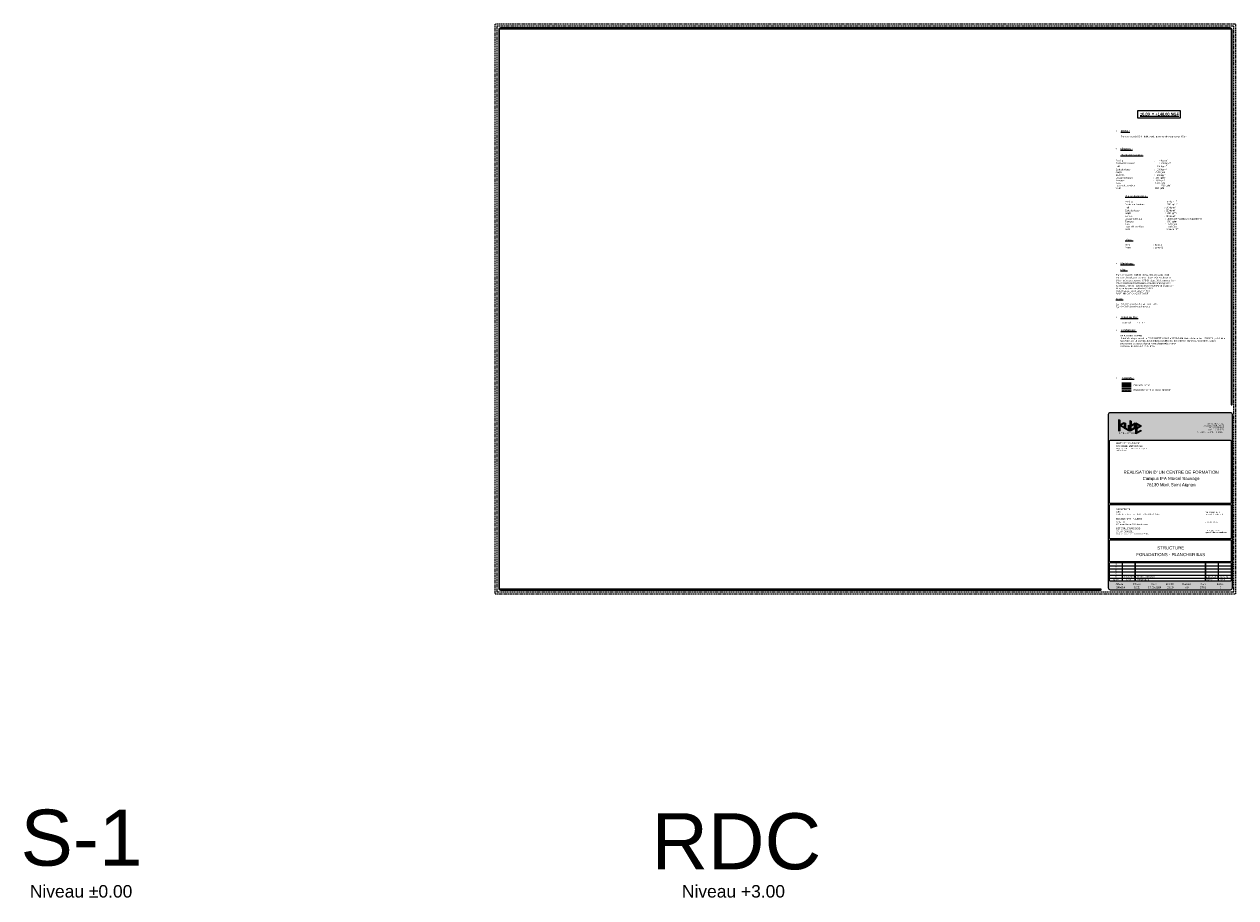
# Model space of a CAD drawing. Header units: millimetres. Extents: x -6159 to 201309, y -25780 to 10326.
# Tile 51 of 128: x 22463 to 41908, y -3847 to 10172. Entities that reach past the tile are written whole.
import ezdxf

# ---------------------------------------------------------------- set-up
doc = ezdxf.new("R2010")
doc.units = ezdxf.units.MM
doc.linetypes.add('Caché', pattern=[9.525, 6.35, -3.175])
doc.layers.get('DEFPOINTS').update_dxf_attribs({"color": 251})
doc.layers.add('K_2_C - Trait de construction', color=52, linetype='Continuous', lineweight=9, plot=False, transparency=0.5)
for name, color, linetype, lineweight in [('S-Kube-Hachure-Impact', 4, 'Caché', 20), ('S-Kube-Structure impact', 4, 'Caché', 30), ('S-Kube-Stucture coupée', 1, 'Continuous', 50), ('U-Kube-Cartouche', 7, 'Continuous', 20)]:
    doc.layers.add(name, color=color, linetype=linetype, lineweight=lineweight)
doc.layers.add('S-Kube-Pochage coupé', color=252, linetype='Continuous', transparency=0.5)
doc.styles.add('Arial', font='arial.ttf')

msp = doc.modelspace()

# ---------------------------------------------------------------- hatches: boundary and pattern name
at = {"layer": 'S-Kube-Hachure-Impact'}
h = msp.add_hatch(dxfattribs=at)
h.set_pattern_fill('DOTS', color=256, scale=6, style=0)
h.set_pattern_definition([(0, (30102.062, -1910.489), (4.7625, 9.525), [0, -9.525])])
h.paths.add_polyline_path([(40228.831, 4321.198), (40078.831, 4321.198), (40078.831, 4281.198), (40228.831, 4281.198)])
at = {"layer": 'S-Kube-Pochage coupé'}
h = msp.add_hatch(color=256, dxfattribs=at)
h.dxf.hatch_style = 1
h.paths.add_polyline_path([(40078.831, 4401.198), (40078.831, 4361.198), (40228.831, 4361.198), (40228.831, 4401.198)])
at = {"layer": 'U-Kube-Cartouche'}
h = msp.add_hatch(color=253, dxfattribs=at)
h.dxf.hatch_style = 1
edge = h.paths.add_edge_path()
edge.add_line((41847.835, 4069.258), (41847.835, 10081.758))
edge.add_arc((41817.835, 10081.758), 30, 0, 90)
edge.add_line((41817.835, 10111.758), (30107.835, 10111.758))
edge.add_arc((30107.835, 10081.758), 30, 90, 180)
edge.add_line((30077.835, 10081.758), (30077.835, 1121.758))
edge.add_arc((30107.835, 1121.758), 30, 180, 270)
edge.add_line((30107.835, 1091.758), (39740.335, 1091.758))
edge.add_arc((39740.335, 1099.258), 7.5, 270, 450)
edge.add_line((39740.335, 1106.758), (30107.835, 1106.758))
edge.add_arc((30107.835, 1121.758), 15, 180, 270, ccw=False)
edge.add_line((30092.835, 1121.758), (30092.835, 10081.758))
edge.add_arc((30107.835, 10081.758), 15, 90, 180, ccw=False)
edge.add_line((30107.835, 10096.758), (41817.835, 10096.758))
edge.add_arc((41817.835, 10081.758), 15, 0, 90, ccw=False)
edge.add_line((41832.835, 10081.758), (41832.835, 4069.258))
edge.add_arc((41840.335, 4069.258), 7.5, 180, 360)
h = msp.add_hatch(color=253, dxfattribs=at)
h.dxf.hatch_style = 1
h.paths.add_polyline_path([(39897.835, 3941.758, 0.414213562), (39867.835, 3911.758), (39867.835, 1121.758, 0.414213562), (39897.835, 1091.758), (41817.835, 1091.758, 0.414213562), (41847.835, 1121.758), (41847.835, 3911.758, 0.414213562), (41817.835, 3941.758)])
h.paths.add_polyline_path([(41817.835, 3496.758, -0.414213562), (41832.835, 3481.758), (41832.835, 2493.797, -0.414213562), (41817.835, 2478.797), (39897.835, 2478.797, -0.414213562), (39882.835, 2493.797), (39882.835, 3481.758, -0.414213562), (39897.835, 3496.758)], flags=16)
h.paths.add_polyline_path([(41817.835, 2463.797, -0.414213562), (41832.835, 2448.797), (41832.835, 1929.672, -0.414213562), (41817.835, 1914.672), (39897.835, 1914.672, -0.414213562), (39882.835, 1929.672), (39882.835, 2448.797, -0.414213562), (39897.835, 2463.797)], flags=16)
h.paths.add_polyline_path([(41817.835, 1899.672, -0.414213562), (41832.835, 1884.672), (41832.835, 1561.758, -0.414213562), (41817.835, 1546.758), (39897.835, 1546.758, -0.414213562), (39882.835, 1561.758), (39882.835, 1884.672, -0.414213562), (39897.835, 1899.672)], flags=16)
h.paths.add_polyline_path([(40290.335, 1531.758), (40290.335, 1231.758), (40090.335, 1231.758), (40090.335, 1531.758)], flags=16)
h.paths.add_polyline_path([(40082.835, 1531.758), (40082.835, 1231.758), (39897.835, 1231.758, -0.414213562), (39882.835, 1246.758), (39882.835, 1516.758, -0.414213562), (39897.835, 1531.758)], flags=16)
h.paths.add_polyline_path([(40297.835, 1531.758), (41417.835, 1531.758), (41417.835, 1231.758), (40297.835, 1231.758)], flags=16)
h.paths.add_polyline_path([(41425.335, 1531.758), (41625.335, 1531.758), (41625.335, 1231.758), (41425.335, 1231.758)], flags=16)
h.paths.add_polyline_path([(41632.835, 1531.758), (41817.835, 1531.758, -0.414213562), (41832.835, 1516.758), (41832.835, 1246.758, -0.414213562), (41817.835, 1231.758), (41632.835, 1231.758)], flags=16)
h = msp.add_hatch(color=256, dxfattribs=at)
h.dxf.hatch_style = 1
h.paths.add_polyline_path([(40110.503, 3692.79), (40110.503, 3707.735), (40061.427, 3735.917), (40110.503, 3764.099), (40110.503, 3779.044), (40045.703, 3741.832), (40045.703, 3819.929), (40032.743, 3827.372), (40032.743, 3640.966), (40045.703, 3648.409), (40045.703, 3730.002)])
h = msp.add_hatch(color=256, dxfattribs=at)
h.dxf.hatch_style = 1
h.paths.add_polyline_path([(40201.223, 3640.693), (40201.223, 3730.62), (40188.263, 3738.062), (40188.263, 3663.08), (40136.423, 3692.85), (40136.423, 3767.832), (40123.463, 3775.275), (40123.463, 3685.347)])
h = msp.add_hatch(color=256, dxfattribs=at)
h.dxf.hatch_style = 1
h.paths.add_polyline_path([(40291.943, 3686.554), (40291.943, 3774.87), (40227.143, 3737.658), (40227.143, 3803.858), (40214.183, 3811.3), (40214.183, 3641.9)])
h.paths.add_polyline_path([(40227.143, 3664.287), (40227.143, 3722.713), (40278.983, 3752.483), (40278.983, 3694.057)], flags=16)
h = msp.add_hatch(color=256, dxfattribs=at)
h.dxf.hatch_style = 1
h.paths.add_polyline_path([(40317.863, 3679.306), (40382.663, 3716.518), (40382.663, 3729.493), (40304.903, 3774.148), (40304.903, 3596.784), (40382.663, 3641.439), (40382.663, 3656.384), (40317.863, 3619.172)])
h.paths.add_polyline_path([(40317.863, 3694.251), (40317.863, 3751.761), (40367.936, 3723.006)], flags=16)

# ---------------------------------------------------------------- linework, layer by layer
at = {"layer": 'DEFPOINTS'}
for p, q in [((39882.835, 1481.758), (40082.835, 1481.758)), ((39882.835, 1431.758), (40082.835, 1431.758)), ((39882.835, 1381.758), (40082.835, 1381.758)), ((40090.335, 1481.758), (40290.335, 1481.758)), ((40090.335, 1431.758), (40290.335, 1431.758)), ((40090.335, 1381.758), (40290.335, 1381.758)), ((40297.835, 1481.758), (41417.835, 1481.758)), ((40297.835, 1431.758), (41417.835, 1431.758)), ((40297.835, 1381.758), (41417.835, 1381.758)), ((41425.335, 1481.758), (41625.335, 1481.758)), ((41425.335, 1431.758), (41625.335, 1431.758)), ((41425.335, 1381.758), (41625.335, 1381.758)), ((41632.835, 1481.758), (41832.835, 1481.758)), ((41632.835, 1431.758), (41832.835, 1431.758)), ((41632.835, 1381.758), (41832.835, 1381.758)), ((39882.835, 1331.758), (40082.835, 1331.758)), ((39882.835, 1281.758), (40082.835, 1281.758)), ((40090.335, 1331.758), (40290.335, 1331.758)), ((40090.335, 1281.758), (40290.335, 1281.758)), ((40297.835, 1331.758), (41417.835, 1331.758)), ((40297.835, 1281.758), (41417.835, 1281.758)), ((41425.335, 1331.758), (41625.335, 1331.758)), ((41425.335, 1281.758), (41625.335, 1281.758)), ((41632.835, 1331.758), (41832.835, 1331.758)), ((41632.835, 1281.758), (41832.835, 1281.758))]:
    msp.add_line(p, q, dxfattribs=at)
at = {"layer": 'DEFPOINTS', "linetype": 'Caché', "ltscale": 3, "flags": 128}
for points in [[(41907.835, 1031.758), (41907.835, 10171.758), (30017.835, 10171.758), (30017.835, 1031.758)], [(41877.835, 1061.758), (41877.835, 10141.758), (30047.835, 10141.758), (30047.835, 1061.758)]]:
    msp.add_lwpolyline(points, close=True, dxfattribs=at)
at = {"layer": 'DEFPOINTS'}
for points in [[(41847.835, 4069.258), (41847.835, 10081.758, 0.414213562), (41817.835, 10111.758), (30107.835, 10111.758, 0.414213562), (30077.835, 10081.758), (30077.835, 1121.758, 0.414213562), (30107.835, 1091.758), (39740.335, 1091.758, 1), (39740.335, 1106.758), (30107.835, 1106.758), (30107.835, 1106.758, -0.414213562), (30092.835, 1121.758), (30092.835, 10081.758, -0.414213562), (30107.835, 10096.758), (41817.835, 10096.758, -0.414213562), (41832.835, 10081.758), (41832.835, 4069.258, 1)], [(41847.835, 3911.758), (41847.835, 1121.758, -0.414213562), (41817.835, 1091.758), (39897.835, 1091.758, -0.414213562), (39867.835, 1121.758), (39867.835, 3911.758, -0.414213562), (39897.835, 3941.758), (41817.835, 3941.758, -0.414213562)], [(41817.835, 2478.797), (39897.835, 2478.797, -0.414213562), (39882.835, 2493.797), (39882.835, 3481.758, -0.414213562), (39897.835, 3496.758), (41817.835, 3496.758, -0.414213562), (41832.835, 3481.758), (41832.835, 2493.797, -0.414213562)], [(41632.835, 1531.758), (41817.835, 1531.758, -0.414213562), (41832.835, 1516.758), (41832.835, 1246.758, -0.414213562), (41817.835, 1231.758), (41632.835, 1231.758)]]:
    msp.add_lwpolyline(points, format="xyb", close=True, dxfattribs=at)
for points in [[(39897.835, 1914.672, -0.414213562), (39882.835, 1929.672), (39882.835, 2448.797, -0.414213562), (39897.835, 2463.797), (41817.835, 2463.797, -0.414213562), (41832.835, 2448.797), (41832.835, 1929.672, -0.414213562), (41817.835, 1914.672), (39897.835, 1914.672)], [(41832.835, 1561.758, -0.414213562), (41817.835, 1546.758), (39897.835, 1546.758, -0.414213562), (39882.835, 1561.758), (39882.835, 1884.672, -0.414213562), (39897.835, 1899.672), (41817.835, 1899.672, -0.414213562), (41832.835, 1884.672), (41832.835, 1561.758)], [(40082.835, 1231.758), (39897.835, 1231.758, -0.414213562), (39882.835, 1246.758), (39882.835, 1516.758, -0.414213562), (39897.835, 1531.758), (40082.835, 1531.758), (40082.835, 1231.758)]]:
    msp.add_lwpolyline(points, format="xyb", dxfattribs=at)
for points in [[(40090.335, 1231.758), (40090.335, 1531.758), (40290.335, 1531.758), (40290.335, 1231.758)], [(41417.835, 1231.758), (40297.835, 1231.758), (40297.835, 1531.758), (41417.835, 1531.758)], [(41425.335, 1531.758), (41625.335, 1531.758), (41625.335, 1231.758), (41425.335, 1231.758)]]:
    msp.add_lwpolyline(points, close=True, dxfattribs=at)
at = {"layer": 'S-Kube-Structure impact'}
for p, q in [((40078.831, 4321.198), (40228.831, 4321.198)), ((40078.831, 4281.198), (40228.831, 4281.198))]:
    msp.add_line(p, q, dxfattribs=at)
at = {"layer": 'S-Kube-Stucture coupée'}
for p, q in [((40078.831, 4401.198), (40228.831, 4401.198)), ((40078.831, 4361.198), (40228.831, 4361.198))]:
    msp.add_line(p, q, dxfattribs=at)
at = {"layer": 'U-Kube-Cartouche', "elevation": -2.644}
msp.add_lwpolyline([(40337.13, 8788.408), (41015.821, 8788.408), (41015.821, 8666.548), (40337.13, 8666.548)], close=True, dxfattribs=at)
at = {"layer": 'U-Kube-Cartouche'}
for points in [[(40110.503, 3692.79), (40045.703, 3730.002), (40045.703, 3648.409), (40032.743, 3640.966), (40032.743, 3827.372), (40045.703, 3819.929), (40045.703, 3741.832), (40110.503, 3779.044), (40110.503, 3764.099), (40061.427, 3735.917), (40110.503, 3707.735)], [(40123.463, 3685.347), (40123.463, 3775.275), (40136.423, 3767.832), (40136.423, 3692.85), (40188.263, 3663.08), (40188.263, 3738.062), (40201.223, 3730.62), (40201.223, 3640.693)], [(40227.143, 3737.658), (40291.943, 3774.87), (40291.943, 3686.554), (40214.183, 3641.9), (40214.183, 3811.3), (40227.143, 3803.858)], [(40227.143, 3664.287), (40227.143, 3722.713), (40278.983, 3752.483), (40278.983, 3694.057)], [(40382.663, 3729.493), (40382.663, 3716.518), (40317.863, 3679.306), (40317.863, 3619.172), (40382.663, 3656.384), (40382.663, 3641.439), (40304.903, 3596.784), (40304.903, 3774.148)], [(40317.863, 3751.761), (40317.863, 3694.251), (40367.936, 3723.006)]]:
    msp.add_lwpolyline(points, close=True, dxfattribs=at)

# ---------------------------------------------------------------- texts
at = {"layer": 'K_2_C - Trait de construction', "attachment_point": 1, "style": 'Arial'}
for s, width, insert, char_height in [('S-1', 8903.88215, (22404.223, -2432.2), 900), ('RDC', 8903.88215, (32529.393, -2490.2), 900), ('Niveau %%P0.00', 2079.56882, (22553.696, -3643.305), 200), ('Niveau +3.00', 2079.56882, (33019.032, -3643.305), 200)]:
    msp.add_mtext_dynamic_manual_height_columns(s, width=width, gutter_width=75, heights=[0], dxfattribs=dict(at, insert=insert, char_height=char_height))
at = {"layer": 'U-Kube-Cartouche', "style": 'Arial'}
for s, insert, char_height, width, attachment_point in [('\\A1;\\pxi-3,l3,t3;{\\fArial|b1|i0|c0|p34;\\L%%P0.00  = +148.00 NGF}', (40371.11, 8751.472), 45, 836.30371, 1), ('\\A1;\\pxi-3,l3,qj,t3;{\\fSymbol|b1|i0|c2|p18;\\H1.2x;·^I}{\\fArial|b1|i0|c0|p34;\\H1.2x;\\LNOTA :\\H0.83333x;\\l\\P\\pi0,l0,tz;}\\P        Plancher bas du SS-2 : dalle portée plancher champignon ép: 25 cm\\P^I^I^I    ', (39987.353, 8472.982), 25, 1529.47154, 1), ("\\A1;\\pxi-3,l3,t3;{\\fSymbol|b1|i0|c2|p18;\\H1.2x;·^I}{\\fArial|b1|i0|c0|p34;\\H1.2x;\\LCharges :\\P\\pi0,l0,tz;\\P\\pi3;\\fArial|b0|i0|c0|p34;\\H0.83333x;Charges permanentes :\\fArial|b1|i0|c0|p34;\\P\\P}Parking                                                    :       0 kg / m{\\H0.7x;\\S2^ ;}\\PRestaurant / cuisine^I^I^I          :  100^Ikg/m²\\PHall                                                          :   200 kg/m{\\H0.7x;\\S2^ ;}\\PSalle de classe                                        :   100 kg/m{\\H0.7x;\\S2^ ;}\\PAmphi       ^I                                         :   750 kg/m²\\PSanitaire                                                  :   200 kg/m{\\H0.7x;\\S2^ ;}\\PLocaux technique^I^I           ^I:   100 kg/m²\\PTerrasse    ^I^I^I^I          :   200 kg/m²\\PTerre ^I^I^I^I           ^I:  1300 kg/m²\\PLocal vélo extérieur^I^I^I^I:  400 kg/m²\\PVoirie^I^I    ^I^I                     :  800 kg/m²\\P\\pi0;\\P\\pi3;{\\H1.2x;\\L \\H0.83333x;\\l\\P\\LCharges d'exploitation :\\l\\P\\P}Parking                                                    :  250 kg / m{\\H0.7x;\\S2^ ;\\H1.42857x;\\PRestaurant / cuisine^I^I^I          :  350^Ikg/m²\\PHall                                                          :  350 kg/m\\H0.7x;\\S2^ ;\\H1.42857x;\\PSalle de classe                                        :  350 kg/m\\H0.7x;\\S2^ ;\\H1.42857x;\\PAmphi       ^I                                         :  350 kg/m²\\PSanitaire                                                  :  250 kg/m\\H0.7x;\\S2^ ;\\H1.42857x;\\PLocaux technique^I^I           ^I:  400 kg/m² + poids des équipements\\PTerrasse    ^I^I^I^I          :  350 kg/m²\\PTerre ^I^I^I^I           ^I:  250 kg/m²\\PLocal vélo extérieur^I^I^I^I:  250 kg/m²\\PVoirie^I^I    ^I^I                     : camion 19T\\P}\\P\\P\\P{\\LRégion :\\P\\P}Vent^I^I^I^I:  Zone 1 \\PNeige ^I^I^I^I:  Zone A1", (39981.378, 8187.536), 25, 1739.46885, 1), ('\\A1;\\pxi-3,l3,t3;{\\fSymbol|b1|i0|c2|p18;\\H1.2x;·^I}{\\fArial|b1|i0|c0|p34;\\H1.2x;\\LMatériaux :\\P\\pi0,l0,tz;\\P\\pi3;\\fArial|b0|i0|c0|p34;\\H0.83333x;Béton :\\fArial|b1|i0|c0|p34;\\P}\\PPlancher courant : C25/30  classe XC1 enrobage  3 cm\\PPlancher champignon{\\H1.2x; : \\H0.83333x;C30/37 classe  XC1 enrobage 3cm\\PVoiles intérieurs courants : C25/30 classe XC1 enrobage 3 cm\\PVoiles extérieurs C25/30 classe XC4/XF1 enrobage 4 cm\\PAcrotères , relevés : C25/30 classe XC4/XF1 enrobage 4cm\\PMurs contre terre : en attente G2 PRO\\PDalles basses : en attente G2 PRO\\PSAUF INDICATION CONTRAIRE \\P\\P\\LAciers :\\P\\P\\lF\\H0.7x;\\S^ yk;\\H1.42857x; = 500 MPa pour les barres HA et treillis\\PF\\H0.7x;\\S^ yk;\\H1.42857x; = 240 MPa pour les aciers doux\\P\\P\\P\\P\\pi-3,l3,t3;{\\fSymbol|b1|i0|c2|p18;\\H1.20001x;·^I}\\fArial|b1|i0|c0|p34;\\H1.20001x;\\LTenue au feu :\\H0.83333x;\\l\\P\\pi0,l0,tz;\\fArial|b0|i0|c0|p34;\\P ^ISous-Sol^I:  REI 120^I^I^I^I^I    }', (39984.654, 6345.281), 25, 1583.27988, 1), ('\\A1;\\pxi-3,l3,qj,t3;{\\fSymbol|b1|i0|c2|p18;\\H1.2x;·^I}{\\fArial|b1|i0|c0|p34;\\H1.2x;\\LFondations :\\H0.83333x;\\l\\P\\pi0,l0,tz;}\\P      {\\fArial|b1|i0|c0|p34; EN ATTENTE G2PRO}\\P^ISuivant le rapport de sol de FONDOUEST G2AVP n° RO001856  indice A datant du 14/05/2024 , le bâtiment\\P       sera fondé sur un système de fondations superficielles  par semelles filantes et / ou semelle isolées \\P       ancrés dans les argiles plus ou moins charpentés en silex  .  \\P       Contrainte de sol à ELS : 0,35 MPa', (39985.6, 5277.91), 25, 2125.40483, 1), ('\\pxqr;{\\H0.8x;387, rue des Champs\\P76 230 BOIS-GUILLAUME\\PTél. 02 35 59 35 03\\PFax: 02 35 59 84 94\\PCourriel: contact@kubestructure.fr}', (41144.653, 3773.13), 25, 576.14114, 1), ("CCI ROUEN METROPOLE\\P{\\H0.72x;420 passage de la luciline Bâtiment l'Opensèn\\P76000 ROUEN}", (39985.604, 3413.176), 25, 1567.11695, 1), ("{\\C8;\\P\\C252;MAITRISE D'OUVRAGE}", (39988.97, 3501.054), 25, 1567.11695, 1), ("\\pxsm1.2;REALISATION D' UN CENTRE DE FORMATION\\PCampus IFA Marcel Sauvage\\P76130 Mont Saint Aignan", (40869.072, 2874.849), 50, 2019.10267, 5), ('\\A1;CBA\\P{\\H0.72x;9 RUE DE  LE  Nostre - CS 705502 -  76 005  ROUEN  Cedex}', (39987.222, 2359.594), 25, 1567.11695, 1), ('{\\C253;\\P\\C252;ARCHITECTE}', (39989.038, 2443.372), 25, 1567.11695, 1), ('\\A1;{\\H0.72x;Tél : 02.32.10.44.44\\Pagence@cbarchitectes.fr}', (41422.475, 2347.013), 25, 1567.11695, 1), ('SOGETI\\P{\\H0.72x;387 rue des Champs - 76230 Bois Guillaume}', (39988.62, 2195.881), 25, 1567.11695, 1), ('{\\C253;\\PECONOMISTE - FLUIDES}', (39989.038, 2287.891), 25, 1567.11695, 1), ('\\A1;{\\H0.72x;tél:02 35 59 49 39}', (41417.858, 2189.798), 25, 453.29593, 1), ('SYLVA CONSEIL\\P{\\H0.72x;16 rue de Candale - Atelier 205 93500 PANTIN}', (39987.183, 2044.336), 25, 1567.11695, 1), ('{\\C253;\\PBET STRUCTURE BOIS}', (39989.038, 2133.193), 25, 1567.11695, 1), ('\\A1;{\\H0.72x;Tél : 01.43.73.56.45\\Pagence75@sylva-conseil.com}', (41422.475, 2055.956), 25, 1567.11695, 1), ('17.09.2024', (40194.462, 1307.03), 25, 63.98086, 5), ('Première diffusion.', (40466.072, 1307.03), 25, 598.50549, 5), ('A.MOTTE', (41661.504, 1306.817), 20, 205.05784, 4)]:
    msp.add_mtext(s, dxfattribs=dict(at, insert=insert, char_height=char_height, width=width, attachment_point=attachment_point))
for s, insert, char_height, attachment_point in [('\\A1;\\pxi-3,l3,t3;{\\fSymbol|b1|i0|c2|p18;·^I}{\\fArial|b1|i0|c0|p34;\\LLégende :}', (39990.783, 4509.57), 30, 1), ('Voile béton armé', (40258.831, 4381.198), 25, 4), ('Impact béton armé du niveau supérieur', (40258.831, 4301.198), 25, 4), ('A', (39988.509, 1356.877), 25, 5), ('C', (39988.509, 1456.877), 25, 5), ('D', (39988.509, 1506.877), 25, 5), ('B', (39988.509, 1406.877), 25, 5), ('Indice', (39982.128, 1256.817), 25, 5), ('0', (39988.509, 1306.877), 25, 5), ('Affaire', (39981.64, 1202.501), 30, 1), ('{\\W1;Date}', (40192.957, 1256.817), 25, 5), ('Phase', (40259.287, 1201.989), 30, 1), ('Observation', (40327.868, 1256.817), 25, 4), ('Date', (40547.649, 1201.989), 30, 1), ('Echelle', (40782.086, 1201.989), 30, 1), ('Format', (41051.049, 1201.989), 30, 1), ('Plan', (41338.39, 1201.989), 30, 1), ('{\\H0.84x;E.DUCHESNE}', (41432.636, 1306.817), 25, 4), ('Dess:', (41445.625, 1256.817), 25, 4), ('Indice', (41602.12, 1201.989), 30, 1), ('Vérif:', (41655.64, 1256.817), 25, 4)]:
    msp.add_mtext(s, dxfattribs=dict(at, insert=insert, char_height=char_height, attachment_point=attachment_point))
at = {"layer": 'U-Kube-Cartouche', "insert": (40033.101, 3620.503), "char_height": 23.328, "attachment_point": 1, "style": 'Arial'}
msp.add_mtext_dynamic_manual_height_columns('{\\T1.5;STRUCTURE}', width=736.99341, gutter_width=303.75, heights=[0], dxfattribs=at)
at = {"layer": 'U-Kube-Cartouche', "color": 1, "lineweight": 60, "style": 'Arial'}
for s, insert, char_height, attachment_point in [('STRUCTURE', (40863.251, 1767.814), 50, 5), ('FONADATIONS - PLANCHER BAS ', (40863.251, 1660.186), 50, 5), ('240014', (39990.343, 1118.138), 30, 7)]:
    msp.add_mtext(s, dxfattribs=dict(at, insert=insert, char_height=char_height, attachment_point=attachment_point))
at = {"layer": 'U-Kube-Cartouche', "color": 1, "lineweight": 60, "char_height": 30, "attachment_point": 5, "style": 'Arial'}
for s, insert, width in [('DCE', (40321.022, 1133.65), 110.83732), ('17.09.2024', (40606.427, 1133.456), 253.60898), ('1/100', (40854.067, 1133.65), 113.62591), ('A0', (41123.029, 1133.65), 113.62591), ('ST01', (41381.427, 1133.844), 113.62591), ('0', (41662.979, 1133.65), 113.62591)]:
    msp.add_mtext(s, dxfattribs=dict(at, insert=insert, width=width))

doc.saveas('drawing.dxf')
